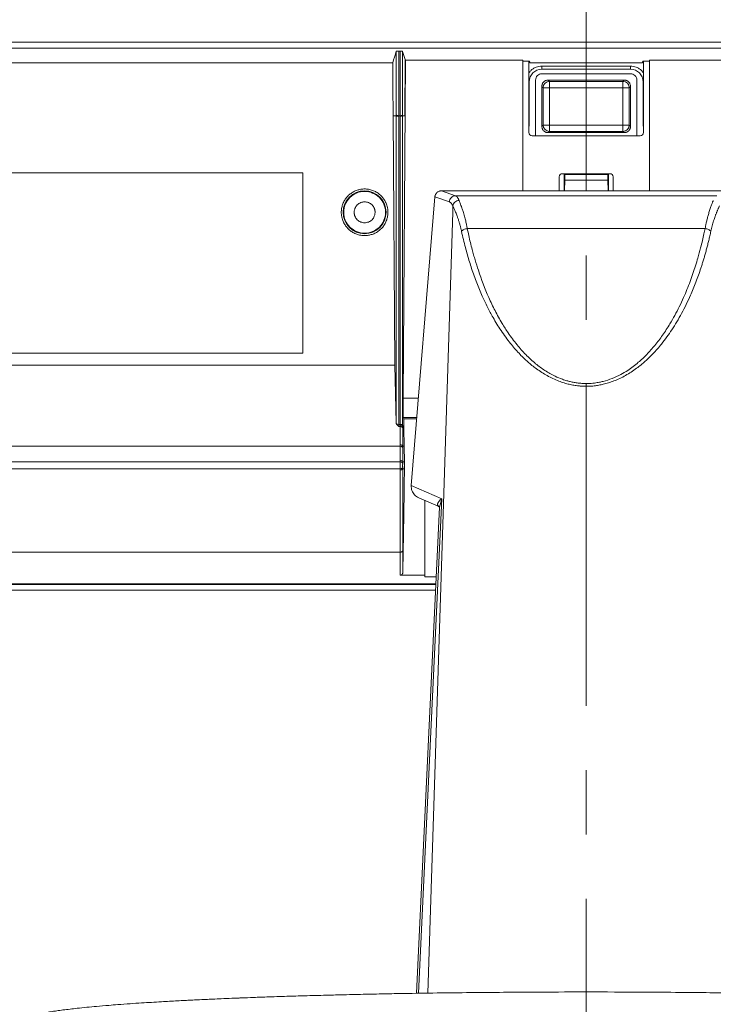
# Model space of a CAD drawing. Header units: millimetres. Extents: x 9 to 550, y 15 to 417.
# Tile 7 of 34: x 93 to 121, y 257 to 296. Entities that reach past the tile are written whole.
import ezdxf

# ---------------------------------------------------------------- set-up
doc = ezdxf.new("R2010")
doc.units = ezdxf.units.MM
doc.linetypes.add('CENTERX2', pattern=[20.32, 12.7, -2.54, 2.54, -2.54])

msp = doc.modelspace()

# ---------------------------------------------------------------- linework, layer by layer
at = {"color": 7, "linetype": 'CENTERX2', "lineweight": 0}
msp.add_line((115.555, 248.527), (115.555, 357.765), dxfattribs=at)
at = {"color": 7, "linetype": 'Continuous', "lineweight": 15}
for p, q in [((67.555, 295.063), (163.555, 295.063)), ((67.555, 294.818), (163.555, 294.818)), ((108.207, 294.704), (108.152, 294.704)), ((92.642, 294.244), (107.919, 294.244)), ((108.416, 294.343), (108.327, 280.991)), ((108.392, 292.153), (108.407, 294.374)), ((108.407, 294.374), (108.416, 294.343)), ((108.415, 294.343), (113.055, 294.343)), ((113.055, 289.185), (113.055, 294.343)), ((113.305, 294.304), (113.055, 294.304)), ((113.292, 294.304), (113.292, 291.488)), ((113.305, 294.304), (113.344, 294.239)), ((113.344, 294.239), (117.766, 294.239)), ((113.805, 294.113), (117.305, 294.113)), ((117.305, 294.113), (117.305, 293.988)), ((117.766, 294.239), (117.805, 294.304)), ((118.055, 294.304), (117.805, 294.304)), ((117.817, 291.488), (117.817, 294.304)), ((118.055, 294.343), (122.695, 294.343)), ((118.055, 294.343), (118.055, 289.185)), ((113.805, 293.988), (117.305, 293.988)), ((117.305, 293.809), (113.805, 293.809)), ((113.305, 291.738), (113.305, 293.488)), ((113.555, 293.559), (113.555, 291.363)), ((113.855, 293.258), (113.805, 293.309)), ((113.805, 291.733), (113.805, 293.309)), ((113.855, 291.784), (113.855, 293.258)), ((114.055, 293.559), (114.105, 293.508)), ((114.055, 293.559), (117.055, 293.559)), ((114.105, 293.508), (117.005, 293.508)), ((114.105, 291.784), (114.105, 293.258)), ((114.105, 293.258), (117.005, 293.258)), ((117.005, 293.508), (117.055, 293.559)), ((117.005, 293.258), (117.005, 291.784)), ((117.305, 293.309), (117.254, 293.258)), ((117.254, 293.258), (117.254, 291.784)), ((117.305, 293.309), (117.305, 291.733)), ((117.555, 291.363), (117.555, 293.559)), ((117.805, 293.488), (117.805, 291.738)), ((107.929, 292.153), (108.052, 292.153)), ((107.929, 292.153), (107.995, 282.296)), ((108.052, 292.153), (108.052, 292.177)), ((108.052, 280.021), (108.052, 292.153)), ((108.152, 292.153), (108.207, 292.153)), ((108.152, 292.153), (108.152, 292.129)), ((108.152, 279.961), (108.152, 292.129)), ((108.208, 292.129), (108.207, 292.153)), ((108.208, 292.129), (108.208, 279.961)), ((108.307, 292.177), (108.307, 292.153)), ((108.307, 292.153), (108.392, 292.153)), ((108.307, 279.985), (108.307, 292.153)), ((113.292, 291.738), (113.305, 291.738)), ((113.805, 291.733), (113.855, 291.784)), ((117.005, 291.784), (114.105, 291.784)), ((117.254, 291.784), (117.305, 291.733)), ((117.805, 291.738), (117.817, 291.738)), ((113.417, 291.363), (117.692, 291.363)), ((114.105, 291.534), (114.055, 291.484)), ((117.055, 291.484), (114.055, 291.484)), ((117.005, 291.534), (114.105, 291.534)), ((117.055, 291.484), (117.005, 291.534)), ((104.367, 289.9), (71.742, 289.9)), ((104.367, 282.775), (104.367, 289.9)), ((114.492, 289.738), (114.492, 289.185)), ((116.492, 289.863), (114.617, 289.863)), ((114.68, 289.863), (114.706, 289.837)), ((114.68, 289.185), (114.68, 289.863)), ((114.706, 289.837), (116.404, 289.837)), ((114.706, 289.613), (114.706, 289.837)), ((116.404, 289.837), (116.43, 289.863)), ((116.404, 289.613), (116.404, 289.837)), ((116.43, 289.863), (116.43, 289.185)), ((116.617, 289.185), (116.617, 289.738)), ((114.693, 289.185), (114.706, 289.613)), ((116.404, 289.613), (114.706, 289.613)), ((116.417, 289.185), (116.404, 289.613)), ((110.399, 288.988), (109.839, 289.185)), ((121.271, 289.185), (109.839, 289.185)), ((120.711, 288.988), (110.399, 288.988)), ((109.578, 288.951), (108.649, 277.542)), ((110.154, 288.748), (109.578, 288.951)), ((110.289, 288.588), (110.282, 288.346)), ((110.859, 287.698), (120.251, 287.698)), ((71.742, 282.775), (104.367, 282.775)), ((107.995, 282.296), (72.619, 282.295)), ((107.995, 282.296), (108.052, 280.021)), ((108.327, 280.991), (108.93, 280.992)), ((108.327, 280.991), (108.328, 280.229)), ((108.328, 280.229), (108.351, 280.184)), ((108.328, 280.229), (108.868, 280.229)), ((108.351, 280.184), (108.348, 279.809)), ((108.351, 280.184), (108.864, 280.184)), ((108.152, 279.961), (108.208, 279.961)), ((108.208, 279.879), (108.154, 279.879)), ((108.208, 279.153), (108.208, 279.879)), ((108.307, 279.916), (108.31, 279.916)), ((108.308, 279.097), (108.308, 279.823)), ((108.348, 279.809), (108.309, 279.809)), ((108.31, 279.916), (108.312, 279.809)), ((108.364, 279.097), (108.35, 279.809)), ((67.555, 279.097), (108.208, 279.097)), ((108.208, 279.097), (108.208, 279.153)), ((108.208, 278.541), (108.208, 279.097)), ((108.364, 279.097), (108.308, 279.097)), ((108.308, 279.039), (108.308, 279.097)), ((108.308, 278.481), (108.308, 279.039)), ((108.377, 278.481), (108.364, 279.097)), ((108.208, 278.48), (67.555, 278.48)), ((108.377, 278.481), (108.308, 278.481)), ((108.208, 278.21), (67.555, 278.209)), ((108.378, 278.21), (108.308, 278.21)), ((108.649, 277.542), (109.85, 277.023)), ((108.94, 277.064), (109.71, 276.732)), ((109.18, 276.961), (109.18, 273.999)), ((109.762, 276.688), (108.855, 257.489)), ((109.708, 276.733), (109.759, 276.686)), ((109.752, 276.698), (109.759, 276.692)), ((67.555, 274.913), (108.208, 274.913)), ((108.213, 273.999), (109.18, 273.999)), ((109.18, 273.94), (109.632, 273.94)), ((109.607, 273.413), (48.905, 273.413)), ((49.053, 273.638), (109.618, 273.638))]:
    msp.add_line(p, q, dxfattribs=at)
at = {"color": 8, "linetype": 'Continuous', "lineweight": 15}
for p, q in [((113.805, 294.113), (113.805, 293.988)), ((113.292, 293.488), (113.305, 293.488)), ((117.817, 293.488), (117.805, 293.488)), ((110.282, 288.346), (109.307, 257.497)), ((109.85, 277.023), (108.927, 257.491)), ((109.85, 277.023), (109.764, 276.688)), ((109.71, 276.733), (109.681, 276.784)), ((109.619, 273.668), (67.555, 273.668)), ((67.555, 273.646), (109.618, 273.646))]:
    msp.add_line(p, q, dxfattribs=at)
at = {"color": 7, "linetype": 'Continuous', "lineweight": 15}
msp.add_circle((106.805, 288.338), 0.846, dxfattribs=at)
for centre, radius, start, end in [((113.805, 293.488), 0.5, 90, 180), ((117.305, 293.488), 0.5, 0, 90), ((114.106, 293.258), 0.25, 90.1837, 179.8164), ((117.004, 293.258), 0.25, 0.1836, 89.8163), ((108.23, 292.255), 0.128, 259.8055, 307.236), ((114.106, 291.784), 0.25, 180.184, 269.8163), ((117.004, 291.784), 0.25, 270.1837, 359.816), ((113.417, 291.488), 0.125, 180, 270), ((117.692, 291.488), 0.125, 270, 0), ((114.617, 289.738), 0.125, 90, 180), ((116.492, 289.738), 0.125, 0, 90), ((108.142, 280.197), 0.236, 250.4499, 272.4195), ((108.23, 280.087), 0.128, 259.8048, 307.2347)]:
    msp.add_arc(centre, radius, start, end, dxfattribs=at)
for centre, major_axis, start_param, end_param in [((753.367, 296.422), (567.231, 488.106), 2.285183, 2.285883), ((-520.218, 296.344), (552.481, -475.414), 0.85595, 0.856462)]:
    msp.add_ellipse(centre, major_axis=major_axis, ratio=0.74219, start_param=start_param, end_param=end_param, dxfattribs=at)
for points, knots in [([(108.052, 294.695), (108.053, 294.696), (108.053, 294.697), (108.057, 294.698), (108.064, 294.699), (108.073, 294.7), (108.088, 294.702), (108.114, 294.704), (108.14, 294.704), (108.152, 294.704)], [0, 0, 0, 0, 0.105796, 0.207755, 0.308486, 0.41069, 0.516958, 0.758755, 1, 1, 1, 1]), ([(108.207, 294.704), (108.213, 294.704), (108.224, 294.704), (108.239, 294.703), (108.253, 294.703), (108.267, 294.702), (108.284, 294.701), (108.303, 294.699), (108.306, 294.696), (108.307, 294.695)], [0, 0, 0, 0, 0.104416, 0.205206, 0.305145, 0.407073, 0.513675, 0.755972, 1, 1, 1, 1]), ([(107.919, 294.244), (107.92, 293.896), (107.923, 293.199), (107.927, 292.502), (107.929, 292.153)], [0, 0, 0, 0, 0.499533, 1, 1, 1, 1]), ([(113.555, 293.559), (113.555, 293.624), (113.582, 293.689), (113.674, 293.782), (113.739, 293.809), (113.805, 293.809)], [0, 0, 0, 0, 0.5, 0.5, 1, 1, 1, 1]), ([(117.305, 293.809), (117.37, 293.809), (117.435, 293.782), (117.528, 293.689), (117.555, 293.624), (117.555, 293.559)], [0, 0, 0, 0, 0.5, 0.5, 1, 1, 1, 1]), ([(113.805, 293.309), (113.805, 293.318), (113.806, 293.337), (113.81, 293.364), (113.816, 293.389), (113.827, 293.418), (113.847, 293.452), (113.877, 293.486), (113.912, 293.516), (113.952, 293.54), (114, 293.556), (114.036, 293.558), (114.055, 293.559)], [0, 0, 0, 0, 0.0720366, 0.1408138, 0.2070759, 0.2716538, 0.3809191, 0.5001922, 0.6191519, 0.7287294, 0.859172, 1, 1, 1, 1]), ([(113.855, 293.258), (113.856, 293.258), (113.857, 293.258), (113.862, 293.258), (113.868, 293.258), (113.876, 293.258), (113.884, 293.258), (113.894, 293.258), (113.903, 293.258), (113.913, 293.258), (113.923, 293.258), (113.941, 293.258), (113.971, 293.258), (114.014, 293.258), (114.059, 293.258), (114.09, 293.258), (114.105, 293.258)], [0, 0, 0, 0, 0.0644457, 0.1256898, 0.1837312, 0.2385688, 0.2902022, 0.3386314, 0.3838564, 0.4258775, 0.4646953, 0.5003105, 0.6307522, 0.7575027, 0.8805787, 1, 1, 1, 1]), ([(114.105, 293.258), (114.105, 293.267), (114.105, 293.284), (114.105, 293.309), (114.105, 293.331), (114.105, 293.351), (114.105, 293.369), (114.105, 293.385), (114.105, 293.399), (114.105, 293.411), (114.105, 293.422), (114.105, 293.442), (114.105, 293.466), (114.105, 293.489), (114.105, 293.501), (114.105, 293.506), (114.105, 293.507), (114.105, 293.508), (114.105, 293.508), (114.105, 293.508), (114.105, 293.508)], [0, 0, 0, 0, 0.069329, 0.134371, 0.195123, 0.251587, 0.30376, 0.351643, 0.395235, 0.434535, 0.469544, 0.50026, 0.652576, 0.75935, 0.882876, 0.942337, 0.971403, 0.985762, 0.992896, 1, 1, 1, 1]), ([(117.005, 293.508), (117.005, 293.507), (117.005, 293.506), (117.005, 293.502), (117.005, 293.495), (117.005, 293.488), (117.005, 293.479), (117.005, 293.47), (117.005, 293.46), (117.005, 293.45), (117.005, 293.44), (117.005, 293.422), (117.005, 293.393), (117.005, 293.349), (117.005, 293.304), (117.005, 293.274), (117.005, 293.258)], [0, 0, 0, 0, 0.0644457, 0.1256898, 0.1837312, 0.2385688, 0.2902022, 0.3386314, 0.3838564, 0.4258775, 0.4646953, 0.5003105, 0.6307522, 0.7575027, 0.8805787, 1, 1, 1, 1]), ([(117.005, 293.258), (117.014, 293.258), (117.031, 293.258), (117.055, 293.258), (117.077, 293.258), (117.098, 293.258), (117.116, 293.258), (117.132, 293.258), (117.146, 293.258), (117.158, 293.258), (117.168, 293.258), (117.188, 293.258), (117.212, 293.258), (117.235, 293.258), (117.247, 293.258), (117.252, 293.258), (117.253, 293.258), (117.254, 293.258), (117.254, 293.258), (117.254, 293.258), (117.254, 293.258)], [0, 0, 0, 0, 0.069329, 0.134371, 0.195123, 0.251587, 0.30376, 0.351643, 0.395235, 0.434535, 0.469544, 0.50026, 0.652576, 0.75935, 0.882876, 0.942337, 0.971403, 0.985762, 0.992896, 1, 1, 1, 1]), ([(117.055, 293.559), (117.065, 293.558), (117.083, 293.558), (117.11, 293.554), (117.135, 293.547), (117.165, 293.536), (117.198, 293.516), (117.233, 293.486), (117.263, 293.452), (117.287, 293.411), (117.302, 293.363), (117.304, 293.327), (117.305, 293.309)], [0, 0, 0, 0, 0.072037, 0.140814, 0.207076, 0.271654, 0.380919, 0.500192, 0.619152, 0.728729, 0.859172, 1, 1, 1, 1]), ([(108.152, 292.153), (108.126, 292.153), (108.101, 292.156), (108.064, 292.165), (108.053, 292.171), (108.052, 292.177)], [0, 0, 0, 0, 0.5, 0.5, 1, 1, 1, 1]), ([(108.052, 292.153), (108.053, 292.147), (108.064, 292.141), (108.101, 292.132), (108.126, 292.129), (108.152, 292.129)], [0, 0, 0, 0, 0.5, 0.5, 1, 1, 1, 1]), ([(108.207, 292.153), (108.219, 292.153), (108.232, 292.154), (108.256, 292.156), (108.268, 292.158), (108.287, 292.163), (108.295, 292.166), (108.305, 292.171), (108.307, 292.175), (108.307, 292.177)], [0, 0, 0, 0, 0.25, 0.25, 0.5, 0.5, 0.75, 0.75, 1, 1, 1, 1]), ([(114.055, 291.484), (114.045, 291.484), (114.027, 291.484), (114, 291.488), (113.974, 291.495), (113.945, 291.506), (113.912, 291.526), (113.877, 291.556), (113.847, 291.59), (113.823, 291.631), (113.808, 291.679), (113.806, 291.715), (113.805, 291.733)], [0, 0, 0, 0, 0.072037, 0.140814, 0.207076, 0.271654, 0.380919, 0.500192, 0.619152, 0.728729, 0.859172, 1, 1, 1, 1]), ([(114.105, 291.784), (114.096, 291.784), (114.079, 291.784), (114.055, 291.784), (114.032, 291.784), (114.012, 291.784), (113.994, 291.784), (113.978, 291.784), (113.964, 291.784), (113.952, 291.784), (113.942, 291.784), (113.921, 291.784), (113.898, 291.784), (113.874, 291.784), (113.863, 291.784), (113.858, 291.784), (113.856, 291.784), (113.856, 291.784), (113.855, 291.784), (113.855, 291.784), (113.855, 291.784)], [0, 0, 0, 0, 0.0693293, 0.1343706, 0.1951232, 0.2515865, 0.3037599, 0.3516428, 0.3952347, 0.4345352, 0.4695438, 0.5002602, 0.6525763, 0.7593503, 0.8828762, 0.9423371, 0.9714034, 0.9857615, 0.9928959, 1, 1, 1, 1]), ([(114.105, 291.534), (114.105, 291.535), (114.105, 291.536), (114.105, 291.541), (114.105, 291.547), (114.105, 291.554), (114.105, 291.563), (114.105, 291.572), (114.105, 291.582), (114.105, 291.592), (114.105, 291.602), (114.105, 291.62), (114.105, 291.649), (114.105, 291.693), (114.105, 291.738), (114.105, 291.769), (114.105, 291.784)], [0, 0, 0, 0, 0.0644457, 0.1256898, 0.1837312, 0.2385688, 0.2902022, 0.3386314, 0.3838564, 0.4258775, 0.4646953, 0.5003105, 0.6307522, 0.7575027, 0.8805787, 1, 1, 1, 1]), ([(117.005, 291.784), (117.005, 291.775), (117.005, 291.758), (117.005, 291.733), (117.005, 291.711), (117.005, 291.691), (117.005, 291.673), (117.005, 291.657), (117.005, 291.643), (117.005, 291.631), (117.005, 291.621), (117.005, 291.6), (117.005, 291.576), (117.005, 291.553), (117.005, 291.541), (117.005, 291.536), (117.005, 291.535), (117.005, 291.534), (117.005, 291.534), (117.005, 291.534), (117.005, 291.534)], [0, 0, 0, 0, 0.069329, 0.134371, 0.195123, 0.251587, 0.30376, 0.351643, 0.395235, 0.434535, 0.469544, 0.50026, 0.652576, 0.75935, 0.882876, 0.942337, 0.971403, 0.985762, 0.992896, 1, 1, 1, 1]), ([(117.254, 291.784), (117.254, 291.784), (117.252, 291.784), (117.248, 291.784), (117.242, 291.784), (117.234, 291.784), (117.225, 291.784), (117.216, 291.784), (117.206, 291.784), (117.197, 291.784), (117.187, 291.784), (117.168, 291.784), (117.139, 291.784), (117.096, 291.784), (117.051, 291.784), (117.02, 291.784), (117.005, 291.784)], [0, 0, 0, 0, 0.064446, 0.12569, 0.183731, 0.238569, 0.290202, 0.338631, 0.383856, 0.425878, 0.464695, 0.50031, 0.630752, 0.757503, 0.880579, 1, 1, 1, 1]), ([(117.305, 291.733), (117.305, 291.724), (117.304, 291.705), (117.3, 291.678), (117.294, 291.653), (117.282, 291.624), (117.263, 291.59), (117.233, 291.556), (117.198, 291.526), (117.157, 291.502), (117.109, 291.486), (117.074, 291.484), (117.055, 291.484)], [0, 0, 0, 0, 0.072037, 0.140814, 0.207076, 0.271654, 0.380919, 0.500192, 0.619152, 0.728729, 0.859172, 1, 1, 1, 1]), ([(107.65, 288.704), (107.644, 288.717), (107.632, 288.744), (107.612, 288.783), (107.59, 288.82), (107.566, 288.857), (107.541, 288.892), (107.514, 288.926), (107.459, 288.989), (107.369, 289.072), (107.231, 289.159), (107.081, 289.222), (106.925, 289.255), (106.769, 289.263), (106.617, 289.244), (106.47, 289.201), (106.33, 289.132), (106.2, 289.039), (106.087, 288.922), (105.995, 288.788), (105.941, 288.665), (105.911, 288.565), (105.895, 288.49), (105.886, 288.414), (105.884, 288.363), (105.884, 288.338)], [0, 0, 0, 0, 0.017428, 0.03476, 0.052035, 0.069293, 0.086572, 0.103912, 0.121352, 0.185685, 0.250069, 0.314402, 0.378786, 0.439373, 0.500011, 0.560598, 0.621236, 0.685569, 0.749953, 0.814286, 0.87867, 0.909098, 0.939322, 0.969553, 1, 1, 1, 1]), ([(105.98, 288.338), (105.98, 288.446), (106.001, 288.554), (106.084, 288.753), (106.145, 288.845), (106.298, 288.998), (106.389, 289.059), (106.589, 289.141), (106.697, 289.163), (106.913, 289.163), (107.021, 289.141), (107.22, 289.059), (107.312, 288.998), (107.465, 288.845), (107.526, 288.753), (107.608, 288.554), (107.63, 288.446), (107.63, 288.338)], [0, 0, 0, 0, 0.125, 0.125, 0.25, 0.25, 0.375, 0.375, 0.5, 0.5, 0.625, 0.625, 0.75, 0.75, 0.875, 0.875, 1, 1, 1, 1]), ([(109.839, 289.185), (109.832, 289.185), (109.817, 289.185), (109.794, 289.182), (109.77, 289.177), (109.738, 289.166), (109.7, 289.148), (109.659, 289.118), (109.625, 289.08), (109.6, 289.037), (109.583, 288.994), (109.58, 288.965), (109.578, 288.951)], [0, 0, 0, 0, 0.054986, 0.114545, 0.178681, 0.247397, 0.374429, 0.501617, 0.640419, 0.769711, 0.889547, 1, 1, 1, 1]), ([(110.154, 288.748), (110.157, 288.811), (110.185, 288.873), (110.275, 288.961), (110.336, 288.987), (110.399, 288.988)], [0, 0, 0, 0, 0.5, 0.5, 1, 1, 1, 1]), ([(110.399, 288.988), (110.403, 288.986), (110.413, 288.982), (110.427, 288.973), (110.44, 288.961), (110.454, 288.948), (110.466, 288.933), (110.479, 288.916), (110.491, 288.897), (110.502, 288.877), (110.513, 288.856), (110.524, 288.834), (110.531, 288.818), (110.534, 288.81)], [0, 0, 0, 0, 0.100916, 0.19983, 0.296742, 0.391652, 0.48456, 0.575468, 0.664374, 0.75128, 0.836186, 0.919092, 1, 1, 1, 1]), ([(107.217, 288.338), (107.217, 288.348), (107.217, 288.369), (107.213, 288.4), (107.207, 288.43), (107.199, 288.46), (107.183, 288.506), (107.152, 288.566), (107.099, 288.631), (107.033, 288.685), (106.937, 288.735), (106.805, 288.76), (106.673, 288.735), (106.577, 288.685), (106.511, 288.632), (106.458, 288.566), (106.424, 288.5), (106.404, 288.441), (106.394, 288.39), (106.393, 288.355), (106.392, 288.338)], [0, 0, 0, 0, 0.024173, 0.048146, 0.072059, 0.096048, 0.120253, 0.185254, 0.250358, 0.315358, 0.380463, 0.500024, 0.619586, 0.684586, 0.749691, 0.814691, 0.879795, 0.919948, 0.959802, 1, 1, 1, 1]), ([(107.726, 288.338), (107.726, 288.354), (107.725, 288.385), (107.721, 288.432), (107.716, 288.479), (107.704, 288.54), (107.685, 288.617), (107.662, 288.675), (107.65, 288.704)], [0, 0, 0, 0, 0.1251158, 0.2499497, 0.3748289, 0.5000807, 0.7499497, 1, 1, 1, 1]), ([(110.289, 288.588), (110.285, 288.596), (110.277, 288.614), (110.264, 288.638), (110.251, 288.659), (110.237, 288.679), (110.224, 288.696), (110.21, 288.711), (110.196, 288.723), (110.182, 288.734), (110.168, 288.742), (110.159, 288.746), (110.154, 288.748)], [0, 0, 0, 0, 0.100583, 0.200778, 0.300682, 0.40039, 0.5, 0.59961, 0.699318, 0.799222, 0.899417, 1, 1, 1, 1]), ([(110.534, 288.81), (110.507, 288.808), (110.478, 288.802), (110.421, 288.778), (110.393, 288.761), (110.347, 288.719), (110.327, 288.693), (110.3, 288.641), (110.293, 288.613), (110.289, 288.588)], [0, 0, 0, 0, 0.25, 0.25, 0.5, 0.5, 0.75, 0.75, 1, 1, 1, 1]), ([(110.631, 287.588), (110.627, 287.61), (110.617, 287.654), (110.601, 287.719), (110.585, 287.783), (110.568, 287.844), (110.551, 287.905), (110.533, 287.963), (110.515, 288.021), (110.497, 288.076), (110.479, 288.13), (110.456, 288.194), (110.429, 288.266), (110.399, 288.342), (110.37, 288.413), (110.341, 288.477), (110.314, 288.536), (110.298, 288.57), (110.289, 288.588)], [0, 0, 0, 0, 0.0489804, 0.0979159, 0.1468631, 0.1958788, 0.2450191, 0.2943399, 0.3438966, 0.3937434, 0.4439337, 0.4945199, 0.5781542, 0.6617164, 0.745446, 0.8295807, 0.9143554, 1, 1, 1, 1]), ([(110.859, 287.698), (110.855, 287.719), (110.846, 287.765), (110.832, 287.837), (110.815, 287.915), (110.795, 287.999), (110.773, 288.089), (110.748, 288.182), (110.721, 288.278), (110.687, 288.389), (110.65, 288.503), (110.612, 288.61), (110.581, 288.694), (110.555, 288.759), (110.541, 288.794), (110.534, 288.81)], [0, 0, 0, 0, 0.0432177, 0.0923203, 0.1472974, 0.2081376, 0.2748282, 0.3473562, 0.4257117, 0.5098866, 0.6345972, 0.7459185, 0.843901, 0.9285907, 1, 1, 1, 1]), ([(120.576, 288.81), (120.572, 288.8), (120.563, 288.78), (120.549, 288.745), (120.533, 288.703), (120.514, 288.654), (120.493, 288.597), (120.469, 288.53), (120.443, 288.454), (120.41, 288.35), (120.372, 288.222), (120.332, 288.073), (120.299, 287.936), (120.273, 287.812), (120.258, 287.733), (120.251, 287.698)], [0, 0, 0, 0, 0.043528, 0.09227, 0.146229, 0.205413, 0.269832, 0.339498, 0.414422, 0.494616, 0.624613, 0.740195, 0.841319, 0.927936, 1, 1, 1, 1]), ([(120.82, 288.588), (120.815, 288.577), (120.805, 288.557), (120.79, 288.524), (120.774, 288.489), (120.757, 288.451), (120.74, 288.412), (120.722, 288.37), (120.705, 288.327), (120.687, 288.281), (120.668, 288.233), (120.646, 288.171), (120.619, 288.095), (120.588, 288.003), (120.559, 287.905), (120.53, 287.804), (120.503, 287.698), (120.487, 287.625), (120.478, 287.588)], [0, 0, 0, 0, 0.051493, 0.102642, 0.153497, 0.204107, 0.254522, 0.304793, 0.354972, 0.40511, 0.455258, 0.505469, 0.589546, 0.672625, 0.754953, 0.836785, 0.91838, 1, 1, 1, 1]), ([(105.884, 288.338), (105.884, 288.322), (105.884, 288.291), (105.888, 288.244), (105.894, 288.197), (105.905, 288.135), (105.925, 288.059), (105.948, 288.001), (105.96, 287.972)], [0, 0, 0, 0, 0.125116, 0.24995, 0.374829, 0.500081, 0.74995, 1, 1, 1, 1]), ([(105.96, 287.972), (105.966, 287.958), (105.978, 287.932), (105.998, 287.893), (106.02, 287.855), (106.043, 287.819), (106.069, 287.784), (106.096, 287.749), (106.15, 287.687), (106.241, 287.603), (106.378, 287.516), (106.529, 287.454), (106.685, 287.42), (106.841, 287.413), (106.993, 287.432), (107.14, 287.475), (107.28, 287.544), (107.41, 287.637), (107.523, 287.753), (107.614, 287.888), (107.669, 288.011), (107.699, 288.111), (107.714, 288.186), (107.724, 288.261), (107.725, 288.312), (107.726, 288.338)], [0, 0, 0, 0, 0.0174276, 0.0347596, 0.0520349, 0.0692926, 0.086572, 0.1039123, 0.1213524, 0.1856849, 0.2500693, 0.3144018, 0.3787862, 0.4393733, 0.5000112, 0.5605983, 0.6212363, 0.6855688, 0.7499532, 0.8142857, 0.8786701, 0.9090982, 0.9393223, 0.9695528, 1, 1, 1, 1]), ([(107.63, 288.338), (107.63, 288.23), (107.608, 288.122), (107.526, 287.922), (107.465, 287.831), (107.312, 287.678), (107.22, 287.617), (107.021, 287.534), (106.913, 287.513), (106.697, 287.513), (106.589, 287.534), (106.389, 287.617), (106.298, 287.678), (106.145, 287.831), (106.084, 287.922), (106.001, 288.122), (105.98, 288.23), (105.98, 288.338)], [0, 0, 0, 0, 0.125, 0.125, 0.25, 0.25, 0.375, 0.375, 0.5, 0.5, 0.625, 0.625, 0.75, 0.75, 0.875, 0.875, 1, 1, 1, 1]), ([(106.392, 288.338), (106.393, 288.327), (106.393, 288.307), (106.397, 288.276), (106.402, 288.245), (106.411, 288.215), (106.427, 288.169), (106.458, 288.11), (106.511, 288.044), (106.577, 287.991), (106.673, 287.941), (106.805, 287.915), (106.937, 287.941), (107.033, 287.99), (107.098, 288.044), (107.152, 288.11), (107.186, 288.175), (107.205, 288.235), (107.216, 288.286), (107.217, 288.32), (107.217, 288.338)], [0, 0, 0, 0, 0.024173, 0.048146, 0.072059, 0.096048, 0.120253, 0.185254, 0.250358, 0.315358, 0.380463, 0.500024, 0.619586, 0.684586, 0.749691, 0.814691, 0.879795, 0.919948, 0.959802, 1, 1, 1, 1]), ([(110.631, 287.588), (110.648, 287.61), (110.678, 287.634), (110.74, 287.665), (110.763, 287.674), (110.81, 287.688), (110.835, 287.694), (110.859, 287.698)], [0, 0, 0, 0, 0.5, 0.5, 0.75, 0.75, 1, 1, 1, 1]), ([(115.555, 281.467), (115.534, 281.467), (115.491, 281.466), (115.426, 281.468), (115.358, 281.472), (115.286, 281.478), (115.174, 281.491), (115.024, 281.513), (114.83, 281.554), (114.628, 281.612), (114.409, 281.694), (114.184, 281.796), (113.885, 281.954), (113.615, 282.134), (113.371, 282.324), (113.21, 282.463), (113.054, 282.612), (112.893, 282.776), (112.725, 282.96), (112.55, 283.171), (112.371, 283.408), (112.195, 283.663), (112.028, 283.922), (111.846, 284.229), (111.65, 284.597), (111.434, 285.054), (111.225, 285.561), (111.063, 286.012), (110.944, 286.383), (110.861, 286.663), (110.78, 286.957), (110.703, 287.267), (110.655, 287.479), (110.631, 287.588)], [0, 0, 0, 0, 0.006786, 0.013893, 0.021331, 0.029104, 0.037219, 0.058341, 0.078451, 0.102313, 0.127519, 0.155971, 0.184988, 0.241464, 0.266558, 0.29166, 0.315515, 0.341974, 0.372721, 0.403531, 0.439396, 0.479029, 0.514943, 0.551139, 0.608638, 0.667237, 0.736357, 0.810448, 0.8448, 0.880931, 0.918842, 0.958532, 1, 1, 1, 1]), ([(115.555, 281.573), (115.532, 281.574), (115.473, 281.574), (115.367, 281.58), (115.231, 281.593), (115.079, 281.616), (114.93, 281.647), (114.777, 281.688), (114.577, 281.753), (114.28, 281.876), (113.92, 282.081), (113.604, 282.316), (113.357, 282.531), (113.106, 282.776), (112.868, 283.045), (112.642, 283.337), (112.486, 283.556), (112.352, 283.76), (112.225, 283.967), (112.091, 284.198), (111.909, 284.538), (111.619, 285.147), (111.365, 285.818), (111.187, 286.384), (111.108, 286.658), (111.046, 286.887), (110.982, 287.142), (110.917, 287.419), (110.878, 287.605), (110.859, 287.698)], [0, 0, 0, 0, 0.007721, 0.019548, 0.035478, 0.05321, 0.070987, 0.086324, 0.10656, 0.142099, 0.195414, 0.24891, 0.280119, 0.311326, 0.373783, 0.409502, 0.445231, 0.47204, 0.498856, 0.534602, 0.570353, 0.641894, 0.785102, 0.838819, 0.864885, 0.89254, 0.928359, 0.964179, 1, 1, 1, 1]), ([(120.251, 287.698), (120.236, 287.625), (120.203, 287.468), (120.144, 287.214), (120.067, 286.897), (119.976, 286.564), (119.842, 286.12), (119.663, 285.599), (119.445, 285.06), (119.184, 284.499), (118.911, 283.997), (118.583, 283.49), (118.279, 283.087), (117.96, 282.728), (117.606, 282.394), (117.259, 282.129), (116.91, 281.92), (116.586, 281.768), (116.3, 281.676), (116.064, 281.622), (115.907, 281.596), (115.761, 281.58), (115.651, 281.574), (115.585, 281.574), (115.555, 281.573)], [0, 0, 0, 0, 0.027902, 0.060745, 0.098528, 0.151137, 0.190769, 0.273171, 0.357727, 0.40817, 0.503403, 0.568882, 0.629596, 0.686845, 0.741465, 0.802864, 0.83951, 0.882229, 0.924818, 0.940895, 0.963487, 0.977854, 0.990026, 1, 1, 1, 1]), ([(120.478, 287.588), (120.465, 287.527), (120.439, 287.407), (120.397, 287.23), (120.354, 287.058), (120.311, 286.891), (120.267, 286.73), (120.222, 286.573), (120.177, 286.422), (120.131, 286.275), (120.041, 285.995), (119.895, 285.588), (119.648, 284.987), (119.34, 284.353), (118.958, 283.71), (118.625, 283.248), (118.365, 282.938), (118.2, 282.757), (118.041, 282.597), (117.886, 282.451), (117.723, 282.312), (117.469, 282.117), (117.191, 281.932), (116.884, 281.773), (116.66, 281.677), (116.442, 281.601), (116.243, 281.546), (116.053, 281.508), (115.895, 281.485), (115.761, 281.471), (115.655, 281.465), (115.587, 281.466), (115.555, 281.467)], [0, 0, 0, 0, 0.023225, 0.045844, 0.067856, 0.089261, 0.11006, 0.130252, 0.149836, 0.168814, 0.187184, 0.259103, 0.328902, 0.426668, 0.517079, 0.600356, 0.630862, 0.660948, 0.686931, 0.710219, 0.73534, 0.761438, 0.820701, 0.849236, 0.877649, 0.902091, 0.925641, 0.945431, 0.96554, 0.977976, 0.989452, 1, 1, 1, 1]), ([(120.478, 287.588), (120.461, 287.611), (120.429, 287.636), (120.346, 287.676), (120.296, 287.69), (120.251, 287.698)], [0, 0, 0, 0, 0.5, 0.5, 1, 1, 1, 1]), ([(108.052, 280.021), (108.053, 280.016), (108.053, 280.007), (108.056, 279.994), (108.059, 279.984), (108.062, 279.977), (108.063, 279.974)], [0, 0, 0, 0, 0.308719, 0.578272, 0.808684, 1, 1, 1, 1]), ([(108.063, 279.974), (108.065, 279.97), (108.07, 279.962), (108.079, 279.949), (108.089, 279.937), (108.1, 279.925), (108.112, 279.913), (108.13, 279.898), (108.144, 279.886), (108.154, 279.879)], [0, 0, 0, 0, 0.113129, 0.230996, 0.352347, 0.476179, 0.595815, 0.731784, 1, 1, 1, 1]), ([(108.154, 279.879), (108.154, 279.883), (108.153, 279.891), (108.153, 279.905), (108.153, 279.919), (108.152, 279.934), (108.152, 279.948), (108.152, 279.957), (108.152, 279.961)], [0, 0, 0, 0, 0.1760711, 0.3483711, 0.5169066, 0.6816848, 0.8427132, 1, 1, 1, 1]), ([(108.307, 279.916), (108.307, 279.918), (108.304, 279.919), (108.294, 279.922), (108.287, 279.923), (108.267, 279.925), (108.256, 279.925), (108.231, 279.926), (108.219, 279.926), (108.207, 279.926)], [0, 0, 0, 0, 0.25, 0.25, 0.5, 0.5, 0.75, 0.75, 1, 1, 1, 1]), ([(108.208, 279.879), (108.22, 279.879), (108.232, 279.877), (108.256, 279.872), (108.268, 279.868), (108.287, 279.857), (108.295, 279.85), (108.305, 279.837), (108.308, 279.829), (108.308, 279.823)], [0, 0, 0, 0, 0.25, 0.25, 0.5, 0.5, 0.75, 0.75, 1, 1, 1, 1]), ([(108.307, 279.916), (108.307, 279.924), (108.307, 279.94), (108.307, 279.963), (108.307, 279.978), (108.307, 279.985)], [0, 0, 0, 0, 0.34237, 0.67418, 1, 1, 1, 1]), ([(108.308, 279.823), (108.308, 279.828), (108.308, 279.84), (108.308, 279.858), (108.308, 279.877), (108.307, 279.896), (108.307, 279.91), (108.307, 279.916)], [0, 0, 0, 0, 0.201388, 0.400024, 0.597963, 0.797277, 1, 1, 1, 1]), ([(108.308, 279.097), (108.307, 279.112), (108.296, 279.127), (108.259, 279.147), (108.234, 279.153), (108.208, 279.153)], [0, 0, 0, 0, 0.5, 0.5, 1, 1, 1, 1]), ([(108.308, 279.039), (108.308, 279.042), (108.307, 279.049), (108.303, 279.057), (108.297, 279.065), (108.291, 279.071), (108.285, 279.076), (108.271, 279.085), (108.246, 279.094), (108.22, 279.097), (108.208, 279.097), (108.208, 279.097)], [0, 0, 0, 0, 0.105568, 0.202343, 0.290321, 0.369497, 0.439869, 0.501433, 0.760799, 0.999873, 1, 1, 1, 1]), ([(108.208, 278.48), (108.208, 278.443), (108.208, 278.397), (108.207, 278.301), (108.208, 278.252), (108.208, 278.21)], [0, 0, 0, 0, 0.5, 0.5, 1, 1, 1, 1]), ([(108.208, 278.541), (108.234, 278.541), (108.259, 278.535), (108.296, 278.513), (108.307, 278.497), (108.308, 278.481)], [0, 0, 0, 0, 0.5, 0.5, 1, 1, 1, 1]), ([(108.208, 278.48), (108.219, 278.48), (108.232, 278.479), (108.256, 278.473), (108.268, 278.469), (108.287, 278.457), (108.295, 278.45), (108.305, 278.435), (108.307, 278.427), (108.308, 278.42)], [0, 0, 0, 0, 0.25, 0.25, 0.5, 0.5, 0.75, 0.75, 1, 1, 1, 1]), ([(108.378, 278.21), (108.378, 278.257), (108.379, 278.347), (108.378, 278.437), (108.377, 278.481)], [0, 0, 0, 0, 0.517721, 1, 1, 1, 1]), ([(108.208, 278.21), (108.219, 278.21), (108.232, 278.211), (108.256, 278.215), (108.268, 278.219), (108.287, 278.228), (108.295, 278.233), (108.305, 278.244), (108.307, 278.25), (108.308, 278.255)], [0, 0, 0, 0, 0.25, 0.25, 0.5, 0.5, 0.75, 0.75, 1, 1, 1, 1]), ([(108.208, 278.165), (108.219, 278.165), (108.232, 278.166), (108.256, 278.17), (108.268, 278.174), (108.287, 278.182), (108.295, 278.188), (108.305, 278.199), (108.307, 278.204), (108.308, 278.21)], [0, 0, 0, 0, 0.25, 0.25, 0.5, 0.5, 0.75, 0.75, 1, 1, 1, 1]), ([(108.208, 278.165), (108.208, 277.608), (108.208, 277.054), (108.208, 275.965), (108.208, 275.43), (108.208, 274.913)], [0, 0, 0, 0, 0.5, 0.5, 1, 1, 1, 1]), ([(108.308, 278.42), (108.308, 278.415), (108.308, 278.406), (108.308, 278.39), (108.307, 278.374), (108.307, 278.357), (108.307, 278.336), (108.307, 278.31), (108.307, 278.281), (108.308, 278.264), (108.308, 278.255)], [0, 0, 0, 0, 0.099328, 0.197781, 0.296613, 0.396957, 0.49977, 0.669668, 0.834958, 1, 1, 1, 1]), ([(108.308, 278.21), (108.308, 278.111), (108.308, 277.92), (108.308, 277.643), (108.308, 277.323), (108.308, 276.962), (108.308, 276.573), (108.308, 276.216), (108.308, 275.884), (108.308, 275.566), (108.308, 275.262), (108.308, 275.065), (108.308, 274.968)], [0, 0, 0, 0, 0.0885212, 0.1719057, 0.2501758, 0.3790062, 0.500282, 0.6067328, 0.7098885, 0.8097863, 0.9064722, 1, 1, 1, 1]), ([(108.312, 274.124), (108.316, 274.323), (108.324, 274.748), (108.336, 275.429), (108.35, 276.252), (108.364, 277.188), (108.373, 277.869), (108.378, 278.21)], [0, 0, 0, 0, 0.145697, 0.312368, 0.500012, 0.750007, 1, 1, 1, 1]), ([(108.649, 277.542), (108.649, 277.508), (108.647, 277.441), (108.672, 277.343), (108.715, 277.253), (108.776, 277.175), (108.851, 277.109), (108.911, 277.079), (108.94, 277.065)], [0, 0, 0, 0, 0.170643, 0.339057, 0.505007, 0.66886, 0.835774, 1, 1, 1, 1]), ([(109.681, 276.784), (109.681, 276.788), (109.681, 276.797), (109.684, 276.812), (109.689, 276.829), (109.696, 276.848), (109.706, 276.868), (109.725, 276.899), (109.763, 276.946), (109.81, 276.992), (109.844, 277.019), (109.85, 277.023)], [0, 0, 0, 0, 0.0700046, 0.1439092, 0.2217158, 0.3034265, 0.3890427, 0.4785659, 0.6820443, 0.9532844, 1, 1, 1, 1]), ([(108.208, 274.913), (108.22, 274.913), (108.232, 274.914), (108.256, 274.919), (108.268, 274.924), (108.287, 274.934), (108.295, 274.941), (108.305, 274.954), (108.308, 274.961), (108.308, 274.968)], [0, 0, 0, 0, 0.25, 0.25, 0.5, 0.5, 0.75, 0.75, 1, 1, 1, 1]), ([(108.312, 274.124), (108.312, 274.145), (108.311, 274.186), (108.311, 274.25), (108.31, 274.316), (108.31, 274.382), (108.309, 274.451), (108.309, 274.522), (108.309, 274.617), (108.308, 274.734), (108.308, 274.859), (108.308, 274.937), (108.308, 274.968)], [0, 0, 0, 0, 0.083591, 0.167079, 0.250466, 0.333754, 0.416944, 0.500039, 0.589059, 0.750025, 0.900653, 1, 1, 1, 1]), ([(108.208, 274.913), (108.208, 274.884), (108.208, 274.828), (108.208, 274.744), (108.208, 274.663), (108.208, 274.583), (108.209, 274.504), (108.209, 274.427), (108.21, 274.352), (108.21, 274.278), (108.211, 274.206), (108.211, 274.135), (108.212, 274.066), (108.212, 274.021), (108.213, 273.999)], [0, 0, 0, 0, 0.083177, 0.166225, 0.24919, 0.33212, 0.415062, 0.498065, 0.581175, 0.664441, 0.747909, 0.831627, 0.915642, 1, 1, 1, 1]), ([(108.213, 273.999), (108.217, 273.999), (108.227, 274), (108.24, 274.004), (108.255, 274.011), (108.27, 274.022), (108.289, 274.043), (108.303, 274.07), (108.311, 274.1), (108.311, 274.116), (108.312, 274.124)], [0, 0, 0, 0, 0.079889, 0.159443, 0.241157, 0.354364, 0.476478, 0.724511, 0.858773, 1, 1, 1, 1]), ([(109.18, 273.94), (109.18, 273.949), (109.18, 273.969), (109.18, 273.989), (109.18, 273.999)], [0, 0, 0, 0, 0.495149, 1, 1, 1, 1]), ([(93.71, 256.607), (93.738, 256.617), (93.805, 256.639), (93.934, 256.67), (94.087, 256.703), (94.261, 256.736), (94.452, 256.768), (94.665, 256.8), (94.89, 256.831), (95.158, 256.864), (95.473, 256.9), (95.823, 256.937), (96.24, 256.976), (96.648, 257.01), (97.091, 257.045), (97.522, 257.077), (98.091, 257.116), (98.71, 257.153), (99.29, 257.186), (99.687, 257.207), (99.954, 257.22), (100.23, 257.234), (100.515, 257.247), (100.825, 257.262), (101.167, 257.276), (101.498, 257.29), (101.773, 257.301), (102.058, 257.312), (102.458, 257.328), (102.954, 257.345), (103.427, 257.361), (103.933, 257.377), (104.583, 257.396), (105.338, 257.416), (106.15, 257.436), (106.945, 257.455), (107.755, 257.472), (108.707, 257.489), (109.829, 257.505), (111.144, 257.519), (112.531, 257.531), (114.104, 257.541), (115.954, 257.544), (117.775, 257.537), (119.345, 257.526), (120.582, 257.512), (121.733, 257.498), (122.91, 257.481), (123.814, 257.463), (124.413, 257.45), (124.694, 257.443), (124.974, 257.436), (125.243, 257.43), (125.514, 257.423), (125.77, 257.416), (126.036, 257.409), (126.234, 257.404), (126.489, 257.397), (126.777, 257.389), (127.129, 257.378), (127.443, 257.369), (127.779, 257.358), (128.192, 257.344), (128.622, 257.328), (129.045, 257.312), (129.442, 257.297), (130.01, 257.274), (130.695, 257.243), (131.46, 257.204), (132.153, 257.168), (132.8, 257.13), (133.396, 257.09), (133.939, 257.05), (134.402, 257.016), (134.854, 256.978), (135.263, 256.939), (135.645, 256.898), (135.992, 256.86), (136.307, 256.82), (136.591, 256.779), (136.826, 256.739), (137.029, 256.702), (137.173, 256.671), (137.278, 256.645), (137.345, 256.626), (137.385, 256.614), (137.404, 256.608)], [0, 0, 0, 0, 0.008676, 0.020424, 0.029173, 0.039636, 0.05177, 0.059601, 0.070884, 0.082456, 0.092951, 0.10678, 0.119486, 0.134442, 0.144773, 0.158311, 0.170201, 0.189802, 0.20474, 0.21142, 0.217172, 0.222816, 0.229827, 0.235957, 0.242879, 0.251665, 0.256779, 0.259884, 0.269107, 0.281063, 0.289305, 0.296765, 0.310239, 0.326251, 0.33882, 0.354575, 0.368872, 0.381636, 0.404309, 0.426792, 0.448571, 0.474098, 0.505246, 0.540532, 0.564694, 0.583919, 0.603034, 0.623584, 0.645035, 0.65065, 0.655567, 0.6601, 0.665712, 0.670192, 0.674884, 0.679786, 0.6849, 0.685885, 0.69407, 0.701104, 0.705913, 0.712102, 0.720546, 0.730068, 0.737658, 0.746125, 0.754479, 0.773173, 0.790057, 0.805494, 0.821958, 0.838047, 0.851406, 0.866042, 0.878648, 0.893402, 0.906104, 0.918783, 0.933834, 0.946605, 0.958363, 0.970006, 0.983079, 0.988445, 0.99466, 1, 1, 1, 1])]:
    msp.add_open_spline(points, degree=3, knots=knots, dxfattribs=at)
for points in [[(108.052, 294.695), (108.052, 293.846), (108.052, 293.004), (108.052, 292.177)], [(108.152, 292.153), (108.152, 292.991), (108.152, 293.844), (108.152, 294.704)], [(108.207, 294.704), (108.207, 293.844), (108.207, 292.991), (108.207, 292.153)], [(108.307, 292.177), (108.307, 293.004), (108.307, 293.846), (108.307, 294.695)], [(115.555, 281.573), (115.555, 281.542), (115.555, 281.505), (115.555, 281.467)], [(108.208, 279.961), (108.207, 279.95), (108.207, 279.938), (108.207, 279.926)], [(108.207, 279.926), (108.207, 279.909), (108.208, 279.893), (108.208, 279.879)], [(108.208, 278.541), (108.208, 278.519), (108.208, 278.5), (108.208, 278.48)], [(108.308, 278.42), (108.308, 278.441), (108.308, 278.462), (108.308, 278.481)], [(108.208, 278.21), (108.208, 278.195), (108.208, 278.18), (108.208, 278.165)], [(108.308, 278.21), (108.308, 278.225), (108.308, 278.24), (108.308, 278.255)]]:
    msp.add_open_spline(points, degree=3, dxfattribs=at)
at = {"color": 8, "linetype": 'Continuous', "lineweight": 15}
for points, knots in [([(113.292, 293.843), (113.315, 293.873), (113.363, 293.937), (113.46, 294.013), (113.605, 294.092), (113.726, 294.104), (113.805, 294.113)], [0, 0, 0, 0, 0.185819, 0.397848, 0.6101, 1, 1, 1, 1]), ([(117.305, 294.113), (117.384, 294.104), (117.505, 294.092), (117.65, 294.013), (117.747, 293.937), (117.795, 293.873), (117.817, 293.843)], [0, 0, 0, 0, 0.38991, 0.601944, 0.814201, 1, 1, 1, 1])]:
    msp.add_open_spline(points, degree=3, knots=knots, dxfattribs=at)
msp.add_open_spline([(109.745, 276.707), (109.726, 276.736), (109.704, 276.761), (109.681, 276.784)], degree=3, dxfattribs=at)

doc.saveas('drawing.dxf')
